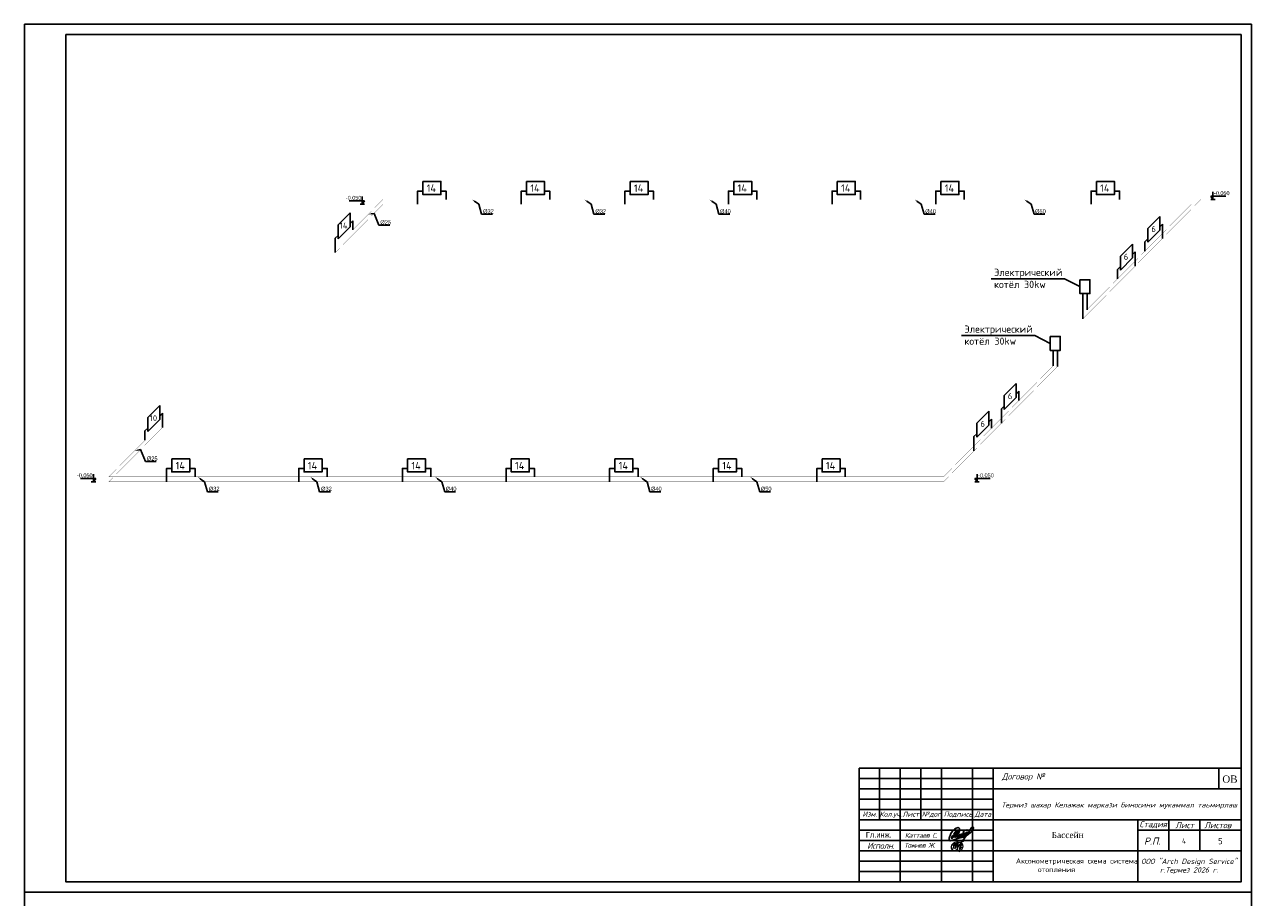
# Model space of a CAD drawing. Extents: x 4114239 to 5838486, y 780458 to 1383318.
# Tile 173 of 231: x 4523599 to 4582999, y 1215068 to 1257307. Entities that reach past the tile are written whole.
import ezdxf
from ezdxf import colors
from ezdxf.entities.mleader import LeaderData, LeaderLine
from ezdxf.math import Vec2, Vec3

# ---------------------------------------------------------------- set-up
doc = ezdxf.new("R2010")
doc.units = 0
doc.header["$MEASUREMENT"] = 0
doc.linetypes.add('ACAD_ISO10W100', pattern=[18, 12, -3, 0, -3])
doc.layers.add('7', color=7, linetype='Continuous')
doc.layers.add('liniya', color=7, linetype='Continuous')
for name, color, linetype, lineweight in [('_0', 7, 'Continuous', 15), ('Т3', 10, 'Continuous', 25), ('ФВС-3', 7, 'Continuous', 25)]:
    doc.layers.add(name, color=color, linetype=linetype, lineweight=lineweight)
doc.styles.add('My style', font='isocpeur.ttf', dxfattribs={"height": 250})
doc.styles.add('MyStyle', font='isocpeur.ttf', dxfattribs={"height": 400})
doc.styles.add('NIA', font='times.ttf')
doc.styles.add('OOO-Kazar', font='txt')

# ---------------------------------------------------------------- blocks, each defined once
blk = doc.blocks.new('gfnfd')
at = {"layer": '_0', "color": 5, "ltscale": 100}
for points in [[(6520818, 2413294), (6520848, 2413294)], [(6520801, 2413192), (6520834, 2413192)]]:
    blk.add_lwpolyline(points, dxfattribs=at)
blk.add_arc((6518800, 2413812), 2051, 342.7953, 345.3289, dxfattribs=at)
for points in [[(6520891, 2413186), (6520915, 2413229), (6520915, 2413269), (6520746, 2413281), (6520730, 2413208), (6520827, 2413173)], [(6520765, 2413255), (6520754, 2413268), (6520847, 2413305), (6520939, 2413339)], [(6520800, 2413285), (6520787, 2413205), (6520836, 2413285), (6520823, 2413202), (6520866, 2413283), (6520858, 2413196), (6520895, 2413322), (6520855, 2413150)], [(6520888, 2413288), (6520900, 2413266), (6520879, 2413250), (6520895, 2413224), (6520870, 2413213), (6520870, 2413207)], [(6520760, 2413206), (6520746, 2413203)]]:
    blk.add_spline(points, degree=3, dxfattribs=at)
blk = doc.blocks.new('rrwerewrewrewrew')
at = {"color": 5}
for points in [[(387872, 564817), (385461, 560165, 0.55556748), (386382, 560107), (391670, 566719), (392907, 570003, 0.16524673), (392907, 572723, 0.43735193), (390680, 575054, 0.1925367), (387853, 574100), (386571, 573489), (385290, 572586), (383117, 570710), (380078, 566719), (378699, 564105), (377285, 560326), (377078, 559578, 0.07852278), (377003, 555809, 0.23019417), (377694, 554621, 0.0887128), (377781, 554616, 0.0887128), (379419, 554812, 0.0887128), (381084, 555304), (390088, 557920), (399004, 560086), (402154, 561376)], [(387980, 570424), (385421, 567493, 0.22899883), (385508, 566433, 0.41488709), (386276, 566280), (387929, 567230), (391574, 570827), (387929, 567230), (383602, 559965), (381685, 558391), (380818, 558391), (380448, 559062), (380582, 559876), (380932, 560780), (382245, 562139), (384351, 563843), (392166, 568035)], [(390507, 558635), (395529, 562210), (397057, 563852), (397766, 564614), (397257, 565308), (395804, 564684), (393930, 562390), (393187, 560845, 0.24255711), (393041, 559580, 0.40328304), (393704, 559264), (399431, 563972), (400603, 565962), (400228, 566548), (398635, 565939), (397633, 564795), (395782, 562481), (395782, 560295), (396385, 560295), (399478, 562450), (401915, 565049, 0.04813408), (402290, 566969, 0.1195267), (400636, 565910), (398470, 562543), (398470, 560904), (398892, 560600), (405033, 566245, 0.12154345), (405033, 567557, 0.35845704), (404400, 567908, 0.15003716), (402713, 566737), (401915, 565049), (401358, 564455, 0.10332709), (401119, 561843, 0.57533837), (401471, 561164, 0.15295213), (402959, 561934), (404869, 563552), (412161, 569153), (414224, 572291), (414531, 574421), (414044, 575728), (413253, 576151), (412242, 575691), (411129, 574552), (409777, 572512), (406098, 567138), (396979, 553520)], [(398349, 567683, -0.17239952), (399516, 569357, -0.09374717), (402528, 571150, -0.27811873), (405794, 570727)], [(393348, 564247, 0.15829732), (390735, 562114), (389962, 560238), (388831, 559169, 0.49817329), (388831, 558274, 0.20946853), (389828, 557885), (393236, 561652), (394204, 563658, 0.46432334), (393929, 564350), (393348, 564299), (393348, 564247)]]:
    blk.add_lwpolyline(points, format="xyb", dxfattribs=at)
blk.add_lwpolyline([(385421, 567493), (383513, 565557)], dxfattribs=at)

msp = doc.modelspace()

# ---------------------------------------------------------------- linework, layer by layer
at = {"lineweight": 25, "ltscale": 8000}
for p, q in [((4581131.4147, 1249209.0188), (4581131.4147, 1248834.1984)), ((4540058.1799, 1248774.2153), (4539319.5756, 1248774.2153)), ((4540056.9603, 1248607.6291), (4539845.0276, 1248607.6291)), ((4539950.994, 1248982.4495), (4539950.994, 1248607.6291)), ((4539950.994, 1248607.6291), (4540058.1799, 1248774.2153)), ((4581131.4147, 1248834.1984), (4581024.2289, 1249000.7847)), ((4581024.2289, 1249000.7847), (4581762.8332, 1249000.7847)), ((4581025.4484, 1248834.1984), (4581237.3811, 1248834.1984)), ((4526937.5785, 1235554.6754), (4526937.5785, 1235179.855)), ((4569713.845, 1235554.6754), (4569713.845, 1235179.855)), ((4527044.7644, 1235346.4413), (4526306.1601, 1235346.4413)), ((4527043.5449, 1235179.855), (4526831.6121, 1235179.855)), ((4526937.5785, 1235179.855), (4527044.7644, 1235346.4413)), ((4569713.845, 1235179.855), (4569606.6591, 1235346.4413)), ((4569606.6591, 1235346.4413), (4570345.2635, 1235346.4413)), ((4569607.8787, 1235179.855), (4569819.8114, 1235179.855))]:
    msp.add_line(p, q, dxfattribs=at)
at = {"linetype": 'ByBlock', "ltscale": 0.1}
for p, q in [((4538778.1365, 1247610.1142), (4539360.0622, 1248192.04)), ((4539360.0622, 1247520.8784), (4539360.0622, 1248192.04)), ((4577977.6084, 1247441.5255), (4578559.5341, 1248023.4512)), ((4578559.5341, 1247352.2896), (4578559.5341, 1248023.4512)), ((4538778.1365, 1246938.9526), (4538778.1365, 1247610.1142)), ((4538778.1365, 1246938.9526), (4539360.0622, 1247520.8784)), ((4539360.0622, 1247682.7858), (4539493.2058, 1247815.9294)), ((4539493.2058, 1247370.4064), (4539493.2058, 1247815.9294)), ((4577977.6084, 1246770.3639), (4577977.6084, 1247441.5255)), ((4578559.5341, 1247514.1971), (4578692.6777, 1247647.3407)), ((4578692.6777, 1246961.8177), (4578692.6777, 1247647.3407)), ((4538644.9929, 1246967.7165), (4538778.1365, 1247100.8601)), ((4538644.9929, 1246272.6482), (4538644.9929, 1246967.7165)), ((4577844.4648, 1246799.1277), (4577977.6084, 1246932.2713)), ((4577977.6084, 1246770.3639), (4578559.5341, 1247352.2896)), ((4576652.193, 1246101.1946), (4577234.1187, 1246683.1204)), ((4577234.1187, 1246011.9587), (4577234.1187, 1246683.1204)), ((4577234.1187, 1246173.8662), (4577367.2623, 1246307.0098)), ((4577367.2623, 1245621.4868), (4577367.2623, 1246307.0098)), ((4577844.4648, 1246344.0594), (4577844.4648, 1246799.1277)), ((4576652.193, 1245430.033), (4576652.193, 1246101.1946)), ((4576652.193, 1245430.033), (4577234.1187, 1246011.9587)), ((4576519.0494, 1245458.7969), (4576652.193, 1245591.9405)), ((4576519.0494, 1245003.7286), (4576519.0494, 1245458.7969)), ((4571023.8778, 1239354.0565), (4571605.8036, 1239935.9823)), ((4571605.8036, 1239264.8206), (4571605.8036, 1239935.9823)), ((4571023.8778, 1238682.8949), (4571023.8778, 1239354.0565)), ((4571023.8778, 1238682.8949), (4571605.8036, 1239264.8206)), ((4571605.8036, 1239426.7281), (4571738.9472, 1239559.8717)), ((4571738.9472, 1239114.3487), (4571738.9472, 1239559.8717)), ((4529561.2468, 1238289.5031), (4530143.1726, 1238871.4288)), ((4530143.1726, 1238200.2672), (4530143.1726, 1238871.4288)), ((4530143.1726, 1238362.1746), (4530276.3162, 1238495.3182)), ((4530276.3162, 1237809.7952), (4530276.3162, 1238495.3182)), ((4569698.4624, 1238013.7257), (4570280.3882, 1238595.6514)), ((4570280.3882, 1237924.4898), (4570280.3882, 1238595.6514)), ((4570890.7343, 1238711.6588), (4571023.8778, 1238844.8024)), ((4570890.7343, 1238016.5905), (4570890.7343, 1238711.6588)), ((4529561.2468, 1237618.3414), (4529561.2468, 1238289.5031)), ((4529561.2468, 1237618.3414), (4530143.1726, 1238200.2672)), ((4569698.4624, 1237342.564), (4569698.4624, 1238013.7257)), ((4569698.4624, 1237342.564), (4570280.3882, 1237924.4898)), ((4570280.3882, 1238086.3972), (4570413.5318, 1238219.5408)), ((4570413.5318, 1237774.0178), (4570413.5318, 1238219.5408)), ((4529428.1032, 1237647.1053), (4529561.2468, 1237780.2489)), ((4529428.1032, 1237192.037), (4529428.1032, 1237647.1053)), ((4569565.3188, 1237371.3279), (4569698.4624, 1237504.4715)), ((4569565.3188, 1236676.2596), (4569565.3188, 1237371.3279)), ((4581419.0507, 1221318.2963), (4581419.0507, 1220318.2963))]:
    msp.add_line(p, q, dxfattribs=at)
at = {"lineweight": 25}
for p, q in [((4573943.8447, 1245005.785), (4570390.575, 1245005.785)), ((4572508.3206, 1242258.6212), (4568955.0509, 1242258.6212))]:
    msp.add_line(p, q, dxfattribs=at)
for p, q in [((4574693.6212, 1244624.9907), (4573943.8447, 1245005.785)), ((4574835.5783, 1244288.0373), (4574835.5783, 1243061.3127)), ((4575039.2971, 1244288.0373), (4575039.2971, 1243507.324)), ((4573258.0971, 1241877.8268), (4572508.3206, 1242258.6212)), ((4573400.0541, 1241540.8734), (4573400.0541, 1240794.1488)), ((4573603.7729, 1241540.8734), (4573603.7729, 1240760.1601))]:
    msp.add_line(p, q)
at = {"color": 7, "linetype": 'Continuous'}
for p, q in [((4563999.0499, 1221318.2963), (4582499.0499, 1221318.2963)), ((4563999.0499, 1215818.2963), (4563999.0499, 1221318.2963)), ((4564999.0499, 1218818.2963), (4564999.0499, 1221318.2963)), ((4565999.0499, 1215818.2963), (4565999.0499, 1221318.2963)), ((4566999.0499, 1218818.2963), (4566999.0499, 1221318.2963)), ((4567999.0499, 1215818.2963), (4567999.0499, 1221318.2963)), ((4569499.0499, 1215818.2963), (4569499.0499, 1221318.2963)), ((4570499.0499, 1215818.2963), (4570499.0499, 1221318.2963)), ((4570499.0499, 1220318.2963), (4582499.0499, 1220318.2963)), ((4563999.0499, 1219318.2963), (4570499.0499, 1219318.2963)), ((4563999.0499, 1218818.2963), (4570499.0499, 1218818.2963)), ((4570499.0499, 1218818.2963), (4582499.0499, 1218818.2963)), ((4577499.0499, 1218818.2963), (4577499.0499, 1215818.2963)), ((4577499.0499, 1218318.2963), (4582499.0499, 1218318.2963)), ((4578999.0499, 1217318.2963), (4578999.0499, 1218818.2963)), ((4580493.2122, 1217318.2963), (4580493.2122, 1218818.2963)), ((4570499.0499, 1217318.2963), (4582499.0499, 1217318.2963))]:
    msp.add_line(p, q, dxfattribs=at)
at = {"ltscale": 100}
msp.add_lwpolyline([(4582499.0499, 1215818.2963), (4525599.0499, 1215818.2963), (4525599.0499, 1256818.2963), (4582499.0499, 1256818.2963)], close=True, dxfattribs=at)
for points in [[(4542629.9989, 1248607.6291), (4542629.9989, 1249252.6134), (4542883.6919, 1249252.6134)], [(4543755.5039, 1249252.6134), (4544009.1969, 1249252.6134), (4544009.1969, 1248847.6291)], [(4547646.2653, 1248607.6291), (4547646.2653, 1249252.6134), (4547899.9584, 1249252.6134)], [(4548771.7703, 1249252.6134), (4549025.4634, 1249252.6134), (4549025.4634, 1248847.6291)], [(4552662.5318, 1248607.6291), (4552662.5318, 1249252.6134), (4552916.2248, 1249252.6134)], [(4553788.0368, 1249252.6134), (4554041.7299, 1249252.6134), (4554041.7299, 1248847.6291)], [(4557678.7982, 1248607.6291), (4557678.7982, 1249252.6134), (4557932.4913, 1249252.6134)], [(4558804.3033, 1249252.6134), (4559057.9963, 1249252.6134), (4559057.9963, 1248847.6291)], [(4562695.0647, 1248607.6291), (4562695.0647, 1249252.6134), (4562948.7578, 1249252.6134)], [(4563820.5697, 1249252.6134), (4564074.2628, 1249252.6134), (4564074.2628, 1248847.6291)], [(4567711.3312, 1248607.6291), (4567711.3312, 1249252.6134), (4567965.0242, 1249252.6134)], [(4568836.8362, 1249252.6134), (4569090.5292, 1249252.6134), (4569090.5292, 1248847.6291)], [(4575235.7309, 1248607.6291), (4575235.7309, 1249252.6134), (4575489.4239, 1249252.6134)], [(4576361.2359, 1249252.6134), (4576614.9289, 1249252.6134), (4576614.9289, 1248847.6291)], [(4530474.6113, 1235179.855), (4530474.6113, 1235824.8394), (4530728.3043, 1235824.8394)], [(4531600.1163, 1235824.8394), (4531853.8093, 1235824.8394), (4531853.8093, 1235419.855)], [(4536876.0513, 1235179.855), (4536876.0513, 1235824.8394), (4537129.7444, 1235824.8394)], [(4538001.5563, 1235824.8394), (4538255.2494, 1235824.8394), (4538255.2494, 1235419.855)], [(4541892.3178, 1235179.855), (4541892.3178, 1235824.8394), (4542146.0108, 1235824.8394)], [(4543017.8228, 1235824.8394), (4543271.5158, 1235824.8394), (4543271.5158, 1235419.855)], [(4546908.5842, 1235179.855), (4546908.5842, 1235824.8394), (4547162.2773, 1235824.8394)], [(4548034.0892, 1235824.8394), (4548287.7823, 1235824.8394), (4548287.7823, 1235419.855)], [(4551924.8507, 1235179.855), (4551924.8507, 1235824.8394), (4552178.5437, 1235824.8394)], [(4553050.3557, 1235824.8394), (4553304.0487, 1235824.8394), (4553304.0487, 1235419.855)], [(4556941.1171, 1235179.855), (4556941.1171, 1235824.8394), (4557194.8102, 1235824.8394)], [(4558066.6221, 1235824.8394), (4558320.3152, 1235824.8394), (4558320.3152, 1235419.855)], [(4561957.3836, 1235179.855), (4561957.3836, 1235824.8394), (4562211.0767, 1235824.8394)], [(4563082.8886, 1235824.8394), (4563336.5817, 1235824.8394), (4563336.5817, 1235419.855)]]:
    msp.add_lwpolyline(points)
for points in [[(4542883.6919, 1249713.3604), (4543755.5039, 1249713.3604), (4543755.5039, 1249083.3604), (4542883.6919, 1249083.3604)], [(4547899.9584, 1249713.3604), (4548771.7703, 1249713.3604), (4548771.7703, 1249083.3604), (4547899.9584, 1249083.3604)], [(4552916.2248, 1249713.3604), (4553788.0368, 1249713.3604), (4553788.0368, 1249083.3604), (4552916.2248, 1249083.3604)], [(4557932.4913, 1249713.3604), (4558804.3033, 1249713.3604), (4558804.3033, 1249083.3604), (4557932.4913, 1249083.3604)], [(4562948.7578, 1249713.3604), (4563820.5697, 1249713.3604), (4563820.5697, 1249083.3604), (4562948.7578, 1249083.3604)], [(4567965.0242, 1249713.3604), (4568836.8362, 1249713.3604), (4568836.8362, 1249083.3604), (4567965.0242, 1249083.3604)], [(4575489.4239, 1249713.3604), (4576361.2359, 1249713.3604), (4576361.2359, 1249083.3604), (4575489.4239, 1249083.3604)], [(4574693.6212, 1244961.944), (4575178.6484, 1244961.944), (4575178.6484, 1244288.0373), (4574693.6212, 1244288.0373)], [(4573258.0971, 1242214.7802), (4573743.1243, 1242214.7802), (4573743.1243, 1241540.8734), (4573258.0971, 1241540.8734)], [(4530728.3043, 1236285.5863), (4531600.1163, 1236285.5863), (4531600.1163, 1235655.5863), (4530728.3043, 1235655.5863)], [(4537129.7444, 1236285.5863), (4538001.5563, 1236285.5863), (4538001.5563, 1235655.5863), (4537129.7444, 1235655.5863)], [(4542146.0108, 1236285.5863), (4543017.8228, 1236285.5863), (4543017.8228, 1235655.5863), (4542146.0108, 1235655.5863)], [(4547162.2773, 1236285.5863), (4548034.0892, 1236285.5863), (4548034.0892, 1235655.5863), (4547162.2773, 1235655.5863)], [(4552178.5437, 1236285.5863), (4553050.3557, 1236285.5863), (4553050.3557, 1235655.5863), (4552178.5437, 1235655.5863)], [(4557194.8102, 1236285.5863), (4558066.6221, 1236285.5863), (4558066.6221, 1235655.5863), (4557194.8102, 1235655.5863)], [(4562211.0767, 1236285.5863), (4563082.8886, 1236285.5863), (4563082.8886, 1235655.5863), (4562211.0767, 1235655.5863)]]:
    msp.add_lwpolyline(points, close=True)
at = {"color": 1, "linetype": 'ACAD_ISO10W100', "ltscale": 100, "const_width": 10}
for points in [[(4540953.9897, 1248607.6291), (4538644.9929, 1246272.6482)], [(4580082.845, 1248607.6291), (4540953.9897, 1248607.6291)], [(4580557.5035, 1248847.6291), (4574835.5783, 1243061.3127)], [(4573603.7729, 1240760.1601), (4568085.5665, 1235179.855)], [(4530276.3162, 1237809.7952), (4527675.6424, 1235179.855)], [(4568085.5665, 1235179.855), (4527675.6424, 1235179.855)]]:
    msp.add_lwpolyline(points, dxfattribs=at)
at = {"color": 1, "const_width": 10}
for points in [[(4540953.9897, 1248847.6291), (4539493.2058, 1247370.4064)], [(4580557.5035, 1248847.6291), (4540953.9897, 1248847.6291)], [(4580082.845, 1248607.6291), (4575039.2971, 1243507.324)], [(4573400.0541, 1240794.1488), (4568085.5665, 1235419.855)], [(4529428.1032, 1237192.037), (4527675.6424, 1235419.855)], [(4568085.5665, 1235419.855), (4527675.6424, 1235419.855)]]:
    msp.add_lwpolyline(points, dxfattribs=at)
at = {"linetype": 'ByBlock', "ltscale": 0.1}
msp.add_lwpolyline([(4563999.0499, 1221318.2963), (4582499.0499, 1221318.2963), (4582499.0499, 1215818.2963), (4563999.0499, 1215818.2963)], close=True, dxfattribs=at)
at = {"color": 7, "linetype": 'Continuous'}
for points in [[(4563999.0499, 1220818.2963), (4570499.0499, 1220818.2963)], [(4563999.0499, 1220318.2963), (4570499.0499, 1220318.2963)], [(4563999.0499, 1219818.2963), (4570499.0499, 1219818.2963)], [(4563999.0499, 1218318.2963), (4570499.0499, 1218318.2963)], [(4563999.0499, 1217818.2963), (4570499.0499, 1217818.2963)], [(4563999.0499, 1217318.2963), (4570499.0499, 1217318.2963)], [(4563999.0499, 1216818.2963), (4570499.0499, 1216818.2963)], [(4563999.0499, 1216318.2963), (4570499.0499, 1216318.2963)]]:
    msp.add_lwpolyline(points, dxfattribs=at)
at = {"layer": '7', "ltscale": 0.001}
for points in [[(4523599.0499, 1257318.2963), (4582999.0499, 1257318.2963), (4582999.0499, 1215318.2963), (4523599.0499, 1215318.2963)], [(4523599.0499, 1215318.2963), (4582999.0499, 1215318.2963), (4582999.0499, 1173318.2963), (4523599.0499, 1173318.2963)]]:
    msp.add_lwpolyline(points, close=True, dxfattribs=at)

# ---------------------------------------------------------------- block references
at = {"color": 6, "xscale": 0.03125, "yscale": 0.03125, "zscale": 0.03125}
msp.add_blockref('rrwerewrewrewrew', (4556587.4129, 1200478.4909), dxfattribs=at)
at = {"layer": '_0', "xscale": 3, "yscale": 3, "zscale": 3}
msp.add_blockref('gfnfd', (-14993720.2836, -6022197.3367), dxfattribs=at)

# ---------------------------------------------------------------- texts
for s, insert, char_height, width, attachment_point, style in [('\\A1;14', (4543519.0767, 1249210.9005), 360, 6.705247, 9, 'My style'), ('\\A1;14', (4548535.3432, 1249210.9005), 360, 6.705247, 9, 'My style'), ('\\A1;14', (4553551.6096, 1249210.9005), 360, 6.705247, 9, 'My style'), ('\\A1;14', (4558567.8761, 1249210.9005), 360, 6.705247, 9, 'My style'), ('\\A1;14', (4563584.1426, 1249210.9005), 360, 6.705247, 9, 'My style'), ('\\A1;14', (4568600.409, 1249210.9005), 360, 6.705247, 9, 'My style'), ('\\A1;14', (4576124.8087, 1249210.9005), 360, 6.705247, 9, 'My style'), ('Электрический \\Pкотёл 30kw ', (4570538.9843, 1244558.8463), 350, 9237.535944, 7, 'My style'), ('Электрический \\Pкотёл 30kw ', (4569103.4602, 1241811.6824), 350, 9237.535944, 7, 'My style'), ('\\A1;14', (4531363.6891, 1235783.1264), 360, 6.705247, 9, 'My style'), ('\\A1;14', (4537765.1291, 1235783.1264), 360, 6.705247, 9, 'My style'), ('\\A1;14', (4542781.3956, 1235783.1264), 360, 6.705247, 9, 'My style'), ('\\A1;14', (4547797.6621, 1235783.1264), 360, 6.705247, 9, 'My style'), ('\\A1;14', (4552813.9285, 1235783.1264), 360, 6.705247, 9, 'My style'), ('\\A1;14', (4557830.195, 1235783.1264), 360, 6.705247, 9, 'My style'), ('\\A1;14', (4562846.4614, 1235783.1264), 360, 6.705247, 9, 'My style'), ('Аксонометрическая схема система \\P      отопления ', (4571595.1524, 1216959.5592), 250, 5662.738823, 1, 'MyStyle')]:
    msp.add_mtext(s, dxfattribs=dict(insert=insert, char_height=char_height, width=width, attachment_point=attachment_point, style=style))
for s, insert, char_height, width, attachment_point in [('{\\fTimes New Roman|b0|i0|c0|p18;-0},050', (4581176.6986, 1249244.6142), 192.375, 423.055018, 1), ('{\\fTimes New Roman|b0|i0|c0|p18;-0},050', (4539905.7101, 1249018.0449), 192.375, 423.055018, 3), ('{\\fTimes New Roman|b0|i0|c0|p18;-0},050', (4526892.2947, 1235590.2708), 192.375, 423.055018, 3), ('{\\fTimes New Roman|b0|i0|c0|p18;-0},050', (4569759.1289, 1235590.2708), 192.375, 423.055018, 1), ('{\\fISOCPEUR|b0|i1|c204|p34;\\T0.9;Каттаев С}.', (4566219.0499, 1218073.6109), 240, 2180, 4)]:
    msp.add_mtext(s, dxfattribs=dict(insert=insert, char_height=char_height, width=width, attachment_point=attachment_point))
at = {"linetype": 'ByBlock', "ltscale": 0.1, "char_height": 292.5, "width": 59.347398, "attachment_point": 9, "style": 'My style'}
for s, insert in [('\\A1;14', (4539231.3394, 1247434.9706)), ('\\A1;6', (4578367.0908, 1247266.3818)), ('\\A1;6', (4577030.9308, 1245926.0509)), ('\\A1;6', (4571420.706, 1239178.9128)), ('\\A1;10', (4530014.4498, 1238114.3594)), ('\\A1;6', (4570095.2906, 1237838.582))]:
    msp.add_mtext(s, dxfattribs=dict(at, insert=insert))
at = {"insert": (4581589.2177, 1220971.2333), "char_height": 350, "attachment_point": 1}
msp.add_mtext('{\\fTimes New Roman|b0|i0|c204|p18;ОВ}', dxfattribs=at)
at = {"lineweight": -3, "insert": (4573324.466, 1218241.1189), "char_height": 300, "width": 1733.650506, "attachment_point": 1, "style": 'NIA'}
msp.add_mtext('\\pxi0.005;{\\C0;Бассейн}', dxfattribs=at)
at = {"attachment_point": 1, "style": 'MyStyle'}
for s, width, insert, char_height in [('4', 541.266485, (4579630.5431, 1217926.5082), 250), ('5', 968.847201, (4581389.1452, 1217946.1068), 300)]:
    msp.add_mtext_dynamic_manual_height_columns(s, width=width, gutter_width=1250, heights=[0], dxfattribs=dict(at, insert=insert, char_height=char_height))
at = {"layer": 'liniya', "insert": (4564331.0643, 1218236.1708), "char_height": 270, "width": 1161.892161, "attachment_point": 1}
msp.add_mtext('Гл.инж.', dxfattribs=at)
at = {"layer": 'ФВС-3', "color": 0, "linetype": 'Continuous', "lineweight": 5, "style": 'OOO-Kazar'}
for s, insert, char_height, attachment_point in [('{\\fISOCPEUR|b0|i1|c204|p34;Договор №}', (4571949.5259, 1220693.38), 300, 8), ('{\\fISOCPEUR|b0|i1|c204|p34;Изм.}', (4564518.406, 1219218.7252), 240, 2), ('{\\fISOCPEUR|b0|i1|c204|p34;Кол.уч.}', (4565530.441, 1219218.7252), 240, 2), ('{\\fISOCPEUR|b0|i1|c204|p34;Лист}', (4566502.5398, 1219218.7252), 240, 2), ('{\\fISOCPEUR|b0|i1|c204|p34;№дог.}', (4567538.4311, 1219218.7252), 240, 2), ('{\\fISOCPEUR|b0|i1|c204|p34;Подпись}', (4568795.5162, 1219218.7252), 240, 2), ('{\\fISOCPEUR|b0|i1|c204|p34;Дата}', (4570000.158, 1219218.7252), 240, 2), ('{\\fISOCPEUR|b0|i1|c204|p34;Стадия}', (4578240.1868, 1218418.2963), 300, 8), ('{\\fISOCPEUR|b0|i1|c204|p34;Лист }', (4579764.4064, 1218418.2963), 300, 8), ('{\\fISOCPEUR|b0|i1|c204|p34;Листов }', (4581368.4137, 1218418.2963), 300, 8), ('{\\fISOCPEUR|b0|i1|c204|p34;\\T0.95;Исполн.}', (4565050.9069, 1217722.0448), 300, 2), ('{\\fISOCPEUR|b0|i1|c204|p34;Р.П.}', (4578194.9183, 1217618.2963), 350, 8)]:
    msp.add_mtext(s, dxfattribs=dict(at, insert=insert, char_height=char_height, attachment_point=attachment_point))
at = {"layer": 'ФВС-3', "linetype": 'Continuous', "lineweight": 5, "style": 'OOO-Kazar'}
for s, insert, char_height, attachment_point in [('{\\fISOCPEUR|b0|i1|c204|p34;Термиз шахар Келажак маркази биносини мукаммал таьмирлаш\\P  }', (4576598.7107, 1218936.8824), 250, 8), ('{\\fISOCPEUR|b0|i1|c204|p34;\\T0.9;Тожиев Ж.}', (4566933.8632, 1217705.0658), 230, 2), ('{\\fISOCPEUR|b0|i1|c204|p34;ООО "Arch Design Service"\\Pг.Термез 20\\fISOCPEUR|b0|i1|c0|p34;26\\fISOCPEUR|b0|i1|c204|p34; г.\\P  }', (4579977.9428, 1215789.4488), 250, 8)]:
    msp.add_mtext(s, dxfattribs=dict(at, insert=insert, char_height=char_height, attachment_point=attachment_point))

# ---------------------------------------------------------------- leaders
at = {"layer": 'Т3', "color": 0}
ml = msp.add_multileader_mtext('Standard', dxfattribs=at)
ml.set_content('%%C32')
ml.set_leader_properties(color=256, linetype='ByLayer', lineweight=-1)
ml.build(insert=Vec2(0, 0))
ml.multileader.update_dxf_attribs({"has_dogleg": 0, "text_left_attachment_type": 6, "text_right_attachment_type": 6, "dogleg_length": 0.36, "arrow_head_size": 150})
ctx = ml.context
ctx.base_point, ctx.char_height, ctx.arrow_head_size, ctx.landing_gap_size, ctx.plane_origin = Vec3(4545729.9923, 1248130.7923), 200, 150, 60.75, Vec3(4556577.4732, 1249131.9481)
ctx.left_attachment, ctx.right_attachment, ctx.text_align_type = 6, 6, 1
notes = []
notes.append((ctx, [(1, (1, 1, 0), (4545729.6323, 1248130.7923), (1, 0), 0.36, [(1, [(4545257.3321, 1248847.6291), (4545590.3912, 1248607.6291)], 0, [])])]))
ctx.mtext.insert, ctx.mtext.width, ctx.mtext.defined_height, ctx.mtext.alignment, ctx.mtext.flow_direction = Vec3(4546057.4089, 1248370.7923), 461.225584, 2367.8091, 2, 5
ml = msp.add_multileader_mtext('Standard', dxfattribs=at)
ml.set_content('%%C32')
ml.set_leader_properties(color=256, linetype='ByLayer', lineweight=-1)
ml.build(insert=Vec2(0, 0))
ml.multileader.update_dxf_attribs({"has_dogleg": 0, "text_left_attachment_type": 6, "text_right_attachment_type": 6, "dogleg_length": 0.36, "arrow_head_size": 150})
ctx = ml.context
ctx.base_point, ctx.char_height, ctx.arrow_head_size, ctx.landing_gap_size, ctx.plane_origin = Vec3(4551165.4274, 1248130.7923), 200, 150, 60.75, Vec3(4562012.9084, 1249131.9481)
ctx.left_attachment, ctx.right_attachment, ctx.text_align_type = 6, 6, 1
notes.append((ctx, [(1, (1, 1, 0), (4551165.0674, 1248130.7923), (1, 0), 0.36, [(1, [(4550692.7673, 1248847.6291), (4551025.8263, 1248607.6291)], 0, [])])]))
ctx.mtext.insert, ctx.mtext.width, ctx.mtext.defined_height, ctx.mtext.alignment, ctx.mtext.flow_direction = Vec3(4551492.8441, 1248370.7923), 461.225584, 2367.8091, 2, 5
ml = msp.add_multileader_mtext('Standard', dxfattribs=at)
ml.set_content('%%C40')
ml.set_leader_properties(color=256, linetype='ByLayer', lineweight=-1)
ml.build(insert=Vec2(0, 0))
ml.multileader.update_dxf_attribs({"has_dogleg": 0, "text_left_attachment_type": 6, "text_right_attachment_type": 6, "dogleg_length": 0.36, "arrow_head_size": 150})
ctx = ml.context
ctx.base_point, ctx.char_height, ctx.arrow_head_size, ctx.landing_gap_size, ctx.plane_origin = Vec3(4557217.7313, 1248130.7923), 200, 150, 60.75, Vec3(4568065.2123, 1249131.9481)
ctx.left_attachment, ctx.right_attachment, ctx.text_align_type = 6, 6, 1
notes.append((ctx, [(1, (1, 1, 0), (4557217.3713, 1248130.7923), (1, 0), 0.36, [(1, [(4556745.0712, 1248847.6291), (4557078.1302, 1248607.6291)], 0, [])])]))
ctx.mtext.insert, ctx.mtext.width, ctx.mtext.defined_height, ctx.mtext.alignment, ctx.mtext.flow_direction = Vec3(4557528.4813, 1248370.7923), 461.225584, 2367.8091, 2, 5
ml = msp.add_multileader_mtext('Standard', dxfattribs=at)
ml.set_content('%%C40')
ml.set_leader_properties(color=256, linetype='ByLayer', lineweight=-1)
ml.build(insert=Vec2(0, 0))
ml.multileader.update_dxf_attribs({"has_dogleg": 0, "text_left_attachment_type": 6, "text_right_attachment_type": 6, "dogleg_length": 0.36, "arrow_head_size": 150})
ctx = ml.context
ctx.base_point, ctx.char_height, ctx.arrow_head_size, ctx.landing_gap_size, ctx.plane_origin = Vec3(4567153.2089, 1248130.7923), 200, 150, 60.75, Vec3(4578000.6899, 1249131.9481)
ctx.left_attachment, ctx.right_attachment, ctx.text_align_type = 6, 6, 1
notes.append((ctx, [(1, (1, 1, 0), (4567152.8489, 1248130.7923), (1, 0), 0.36, [(1, [(4566680.5488, 1248847.6291), (4567013.6078, 1248607.6291)], 0, [])])]))
ctx.mtext.insert, ctx.mtext.width, ctx.mtext.defined_height, ctx.mtext.alignment, ctx.mtext.flow_direction = Vec3(4567463.9589, 1248370.7923), 461.225584, 2367.8091, 2, 5
ml = msp.add_multileader_mtext('Standard', dxfattribs=at)
ml.set_content('%%C50')
ml.set_leader_properties(color=256, linetype='ByLayer', lineweight=-1)
ml.build(insert=Vec2(0, 0))
ml.multileader.update_dxf_attribs({"has_dogleg": 0, "text_left_attachment_type": 6, "text_right_attachment_type": 6, "dogleg_length": 0.36, "arrow_head_size": 150})
ctx = ml.context
ctx.base_point, ctx.char_height, ctx.arrow_head_size, ctx.landing_gap_size, ctx.plane_origin = Vec3(4572471.1114, 1248130.7923), 200, 150, 60.75, Vec3(4583318.5923, 1249131.9481)
ctx.left_attachment, ctx.right_attachment, ctx.text_align_type = 6, 6, 1
notes.append((ctx, [(1, (1, 1, 0), (4572470.7514, 1248130.7923), (1, 0), 0.36, [(1, [(4571998.4512, 1248847.6291), (4572331.5103, 1248607.6291)], 0, [])])]))
ctx.mtext.insert, ctx.mtext.width, ctx.mtext.defined_height, ctx.mtext.alignment, ctx.mtext.flow_direction = Vec3(4572781.8614, 1248370.7923), 461.225584, 2367.8091, 2, 5
ml = msp.add_multileader_mtext('Standard', dxfattribs=at)
ml.set_content('%%C25')
ml.set_leader_properties(color=256, linetype='ByLayer', lineweight=-1)
ml.build(insert=Vec2(0, 0))
ml.multileader.update_dxf_attribs({"has_dogleg": 0, "text_left_attachment_type": 6, "text_right_attachment_type": 6, "dogleg_length": 0.36, "arrow_head_size": 150})
ctx = ml.context
ctx.base_point, ctx.char_height, ctx.arrow_head_size, ctx.landing_gap_size, ctx.plane_origin = Vec3(4540756.0471, 1247598.1662), 200, 150, 60.75, Vec3(4551603.528, 1248599.322)
ctx.left_attachment, ctx.right_attachment, ctx.text_align_type = 6, 6, 1
notes.append((ctx, [(1, (1, 1, 0), (4540755.6871, 1247598.1662), (1, 0), 0.36, [(1, [(4540235.5178, 1248121.0719), (4540520.81, 1248169.5747)], 0, [])])]))
ctx.mtext.insert, ctx.mtext.width, ctx.mtext.defined_height, ctx.mtext.alignment, ctx.mtext.flow_direction = Vec3(4541083.4637, 1247838.1662), 461.225584, 2367.8091, 2, 5
ml = msp.add_multileader_mtext('Standard', dxfattribs=at)
ml.set_content('%%C25')
ml.set_leader_properties(color=256, linetype='ByLayer', lineweight=-1)
ml.build(insert=Vec2(0, 0))
ml.multileader.update_dxf_attribs({"has_dogleg": 0, "text_left_attachment_type": 6, "text_right_attachment_type": 6, "dogleg_length": 0.36, "arrow_head_size": 150})
ctx = ml.context
ctx.base_point, ctx.char_height, ctx.arrow_head_size, ctx.landing_gap_size, ctx.plane_origin = Vec3(4529452.1571, 1236167.0689), 200, 150, 60.75, Vec3(4540299.638, 1237168.2247)
ctx.left_attachment, ctx.right_attachment, ctx.text_align_type = 6, 6, 1
notes.append((ctx, [(1, (1, 1, 0), (4529451.7971, 1236167.0689), (1, 0), 0.36, [(1, [(4528931.6278, 1236689.9745), (4529216.92, 1236738.4773)], 0, [])])]))
ctx.mtext.insert, ctx.mtext.width, ctx.mtext.defined_height, ctx.mtext.alignment, ctx.mtext.flow_direction = Vec3(4529779.5737, 1236407.0689), 461.225584, 2367.8091, 2, 5
ml = msp.add_multileader_mtext('Standard', dxfattribs=at)
ml.set_content('%%C32')
ml.set_leader_properties(color=256, linetype='ByLayer', lineweight=-1)
ml.build(insert=Vec2(0, 0))
ml.multileader.update_dxf_attribs({"has_dogleg": 0, "text_left_attachment_type": 6, "text_right_attachment_type": 6, "dogleg_length": 0.36, "arrow_head_size": 150})
ctx = ml.context
ctx.base_point, ctx.char_height, ctx.arrow_head_size, ctx.landing_gap_size, ctx.plane_origin = Vec3(4532451.645, 1234703.0183), 200, 150, 60.75, Vec3(4543299.126, 1235704.1741)
ctx.left_attachment, ctx.right_attachment, ctx.text_align_type = 6, 6, 1
notes.append((ctx, [(1, (1, 1, 0), (4532451.285, 1234703.0183), (1, 0), 0.36, [(1, [(4531978.9849, 1235419.855), (4532312.0439, 1235179.855)], 0, [])])]))
ctx.mtext.insert, ctx.mtext.width, ctx.mtext.defined_height, ctx.mtext.alignment, ctx.mtext.flow_direction = Vec3(4532779.0617, 1234943.0183), 461.225584, 2367.8091, 2, 5
ml = msp.add_multileader_mtext('Standard', dxfattribs=at)
ml.set_content('%%C32')
ml.set_leader_properties(color=256, linetype='ByLayer', lineweight=-1)
ml.build(insert=Vec2(0, 0))
ml.multileader.update_dxf_attribs({"has_dogleg": 0, "text_left_attachment_type": 6, "text_right_attachment_type": 6, "dogleg_length": 0.36, "arrow_head_size": 150})
ctx = ml.context
ctx.base_point, ctx.char_height, ctx.arrow_head_size, ctx.landing_gap_size, ctx.plane_origin = Vec3(4537887.0802, 1234703.0183), 200, 150, 60.75, Vec3(4548734.5611, 1235704.1741)
ctx.left_attachment, ctx.right_attachment, ctx.text_align_type = 6, 6, 1
notes.append((ctx, [(1, (1, 1, 0), (4537886.7202, 1234703.0183), (1, 0), 0.36, [(1, [(4537414.42, 1235419.855), (4537747.479, 1235179.855)], 0, [])])]))
ctx.mtext.insert, ctx.mtext.width, ctx.mtext.defined_height, ctx.mtext.alignment, ctx.mtext.flow_direction = Vec3(4538214.4968, 1234943.0183), 461.225584, 2367.8091, 2, 5
ml = msp.add_multileader_mtext('Standard', dxfattribs=at)
ml.set_content('%%C40')
ml.set_leader_properties(color=256, linetype='ByLayer', lineweight=-1)
ml.build(insert=Vec2(0, 0))
ml.multileader.update_dxf_attribs({"has_dogleg": 0, "text_left_attachment_type": 6, "text_right_attachment_type": 6, "dogleg_length": 0.36, "arrow_head_size": 150})
ctx = ml.context
ctx.base_point, ctx.char_height, ctx.arrow_head_size, ctx.landing_gap_size, ctx.plane_origin = Vec3(4543939.3841, 1234703.0183), 200, 150, 60.75, Vec3(4554786.865, 1235704.1741)
ctx.left_attachment, ctx.right_attachment, ctx.text_align_type = 6, 6, 1
notes.append((ctx, [(1, (1, 1, 0), (4543939.0241, 1234703.0183), (1, 0), 0.36, [(1, [(4543466.7239, 1235419.855), (4543799.783, 1235179.855)], 0, [])])]))
ctx.mtext.insert, ctx.mtext.width, ctx.mtext.defined_height, ctx.mtext.alignment, ctx.mtext.flow_direction = Vec3(4544250.1341, 1234943.0183), 461.225584, 2367.8091, 2, 5
ml = msp.add_multileader_mtext('Standard', dxfattribs=at)
ml.set_content('%%C40')
ml.set_leader_properties(color=256, linetype='ByLayer', lineweight=-1)
ml.build(insert=Vec2(0, 0))
ml.multileader.update_dxf_attribs({"has_dogleg": 0, "text_left_attachment_type": 6, "text_right_attachment_type": 6, "dogleg_length": 0.36, "arrow_head_size": 150})
ctx = ml.context
ctx.base_point, ctx.char_height, ctx.arrow_head_size, ctx.landing_gap_size, ctx.plane_origin = Vec3(4553874.8617, 1234703.0183), 200, 150, 60.75, Vec3(4564722.3426, 1235704.1741)
ctx.left_attachment, ctx.right_attachment, ctx.text_align_type = 6, 6, 1
notes.append((ctx, [(1, (1, 1, 0), (4553874.5017, 1234703.0183), (1, 0), 0.36, [(1, [(4553402.2015, 1235419.855), (4553735.2605, 1235179.855)], 0, [])])]))
ctx.mtext.insert, ctx.mtext.width, ctx.mtext.defined_height, ctx.mtext.alignment, ctx.mtext.flow_direction = Vec3(4554185.6117, 1234943.0183), 461.225584, 2367.8091, 2, 5
ml = msp.add_multileader_mtext('Standard', dxfattribs=at)
ml.set_content('%%C50')
ml.set_leader_properties(color=256, linetype='ByLayer', lineweight=-1)
ml.build(insert=Vec2(0, 0))
ml.multileader.update_dxf_attribs({"has_dogleg": 0, "text_left_attachment_type": 6, "text_right_attachment_type": 6, "dogleg_length": 0.36, "arrow_head_size": 150})
ctx = ml.context
ctx.base_point, ctx.char_height, ctx.arrow_head_size, ctx.landing_gap_size, ctx.plane_origin = Vec3(4559192.7641, 1234703.0183), 200, 150, 60.75, Vec3(4570040.2451, 1235704.1741)
ctx.left_attachment, ctx.right_attachment, ctx.text_align_type = 6, 6, 1
notes.append((ctx, [(1, (1, 1, 0), (4559192.4041, 1234703.0183), (1, 0), 0.36, [(1, [(4558720.104, 1235419.855), (4559053.163, 1235179.855)], 0, [])])]))
ctx.mtext.insert, ctx.mtext.width, ctx.mtext.defined_height, ctx.mtext.alignment, ctx.mtext.flow_direction = Vec3(4559503.5141, 1234943.0183), 461.225584, 2367.8091, 2, 5
for ctx, leaders in notes:
    for number, flags, end, landing, length, lines in leaders:
        leader = LeaderData()
        leader.index, (leader.has_last_leader_line, leader.has_dogleg_vector, leader.attachment_direction) = number, flags
        leader.last_leader_point, leader.dogleg_vector, leader.dogleg_length = Vec3(end), Vec3(landing), length
        for number, points, colour, breaks in lines:
            line = LeaderLine()
            line.index, line.vertices, line.color, line.breaks = number, Vec3.list(points), colors.encode_raw_color(colour), breaks
            leader.lines.append(line)
        ctx.leaders.append(leader)

doc.saveas('drawing.dxf')
